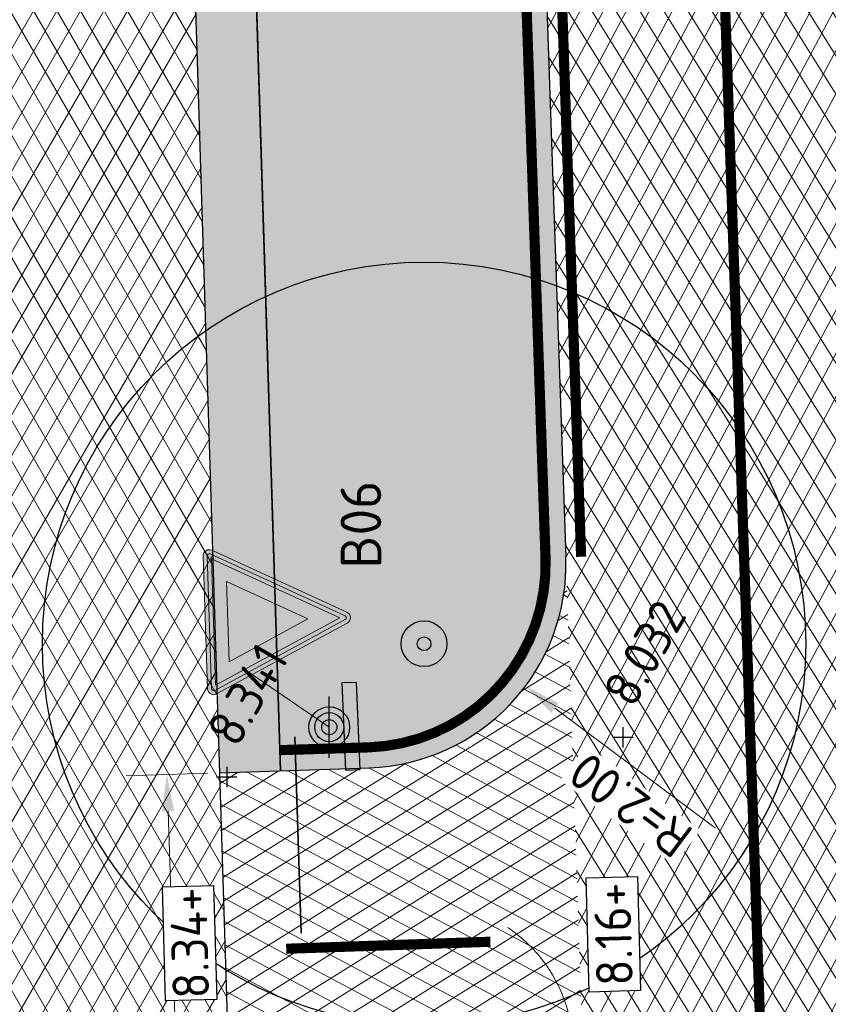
# Model space of a CAD drawing. Header units: metres. Extents: x 157685 to 160831, y 403691 to 406312.
# Tile 13 of 134: x 158661 to 158669, y 404204 to 404214. Entities that reach past the tile are written whole.
import ezdxf

# ---------------------------------------------------------------- set-up
doc = ezdxf.new("R2010")
doc.units = ezdxf.units.M
doc.header["$PDMODE"] = 35
doc.linetypes.add('DASHDOT2', pattern=[12.7, 6.35, -3.175, 0, -3.175])
doc.linetypes.add('VW-30-270_STREEP', pattern=[3, 0.3, -2.7])
doc.layers.get('Defpoints').update_dxf_attribs({"color": 171})
for name, color, linetype, lineweight in [('B-WE-GR-BOOM-S (ingemeten)', 90, 'Continuous', 25), ('B-WE-OG-HOOGTEPUNT-S', 7, 'Continuous', 25), ('B-WE-OG-HOOGTEPUNT-T18', 10, 'Continuous', 18), ('N-WE-GR-DOORWORTELBARE RUIMTE-G', 80, 'Continuous', 35), ('N-WE-GR-GRAS-A', 62, 'Continuous', 18), ('N-WE-GW-HOOGTE_AFWERKHOOGTE-T25', 7, 'Continuous', 25), ('N-WE-IE-AANPIJLING-G', 7, 'Continuous', 18), ('N-WE-IE-MEUBILAIR_WEGMEUBILAIR-S', 7, 'Continuous', 25), ('N-WE-VH-GESLOTENVERHARDING_ASFALT-A-200', 253, 'Continuous', 18), ('N-WE-VH-HALFVERHARDING_GRASBETONSTEEN-A-200', 132, 'Continuous', 18), ('N-WE-VH-HALFVERHARDING_GRASBETONSTEEN-G', 7, 'Continuous', 35), ('N-WE-VH-KANTVERHARDING-G', 7, 'Continuous', 30), ('N-WE-VH-KANTVERHARDING-M', 7, 'Continuous', 18), ('N-WE-VH-M', 7, 'Continuous', 18), ('N-WE-VH-VERHARDING_ASFALT-A', 252, 'Continuous', 18), ('N-WE-VW-MARKERING_DWARS_DRIEHOEK_3030-G', 7, 'VW-HAAIETAND30-L-N', 35), ('N-WE-VW-MARKERING_LANGS_STREEP_30270_010-G', 7, 'VW-30-270_STREEP', 13), ('N-WE-VW-MARKERING_LANGS_STREEP_DOORGETROKKEN_010-G', 7, 'Continuous', 13), ('N-WE-VW-VERKEERSTEKEN_BORD-S', 1, 'Continuous', 25), ('N-WE-VW-VERKEERSTEKEN_BORD_B_B0-S-500', 7, 'Continuous', 25), ('X-XX-AL-BLADVERWIJZING_AS-G', 7, 'DASHDOT2', 25)]:
    doc.layers.add(name, color=color, linetype=linetype, lineweight=lineweight)
doc.styles.add('NLCS-ISO', font='NLCS-ISO.TTF')
doc.styles.add('NLCS-ISO-M200-T18', font='NLCS-ISO.TTF', dxfattribs={"height": 0.36})
doc.linetypes.add('VW-HAAIETAND30-L-N', pattern='A,0,-0.3,[150,NLCS.SHX,S=0.6,R=0,X=-0.375,Y=0],-0.3', length=0.6)
doc.dimstyles.new('NLCS-M200-T18-PIJL_L2_H2', dxfattribs={"dimscale": 0.2, "dimtxt": 0.36, "dimasz": 1.8, "dimexe": 2, "dimexo": 2, "dimgap": 0.7, "dimtad": 1, "dimzin": 0, "dimdsep": 46, "dimtxsty": 'NLCS-ISO-M200-T18', "dimcen": 0, "dimdle": 2, "dimclrd": 256, "dimclre": 256, "dimclrt": 256, "dimazin": 0, "dimtfac": 1, "dimtofl": 0, "dimtmove": 0, "dimatfit": 3, "dimfxl": 2, "dimfxlon": 1, "dimtfill": 1, "dimtfillclr": 256, "dimtolj": 1, "dimtzin": 0, "dimlwd": -1, "dimlwe": -1, "dimarcsym": 0})
pattern_1 = [(0, (0, 0), (1, 1), [0.12, -0.8]), (45, (0.4, 0.2), (-0.1131370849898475, 1.866761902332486), [0.12, -0.8]), (29.99999999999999, (0.08, 0.12), (0.2274613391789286, 1.286025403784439), [0.12, -0.8]), (15, (0.32, 0.48), (0.3856270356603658, 0.7244941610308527), [0.12, -0.8]), (135, (0.16, 2), (-0.02828427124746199, -0.6505382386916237), [0.12, -0.8]), (150, (1.2, 0.4), (0.2156921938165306, -0.5864101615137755), [0.12, -0.8]), (165, (0.24, 0.04), (0.1434520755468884, -0.7010146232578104), [0.12, -0.8]), (85, (0.4, 0.4), (-0.872677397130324, 1.040016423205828), [0.12, -0.8]), (99.99999999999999, (0, 0), (-1.112117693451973, 0.7787131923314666), [0.12, -0.7999999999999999])]

# ---------------------------------------------------------------- blocks, each defined once
blk = doc.blocks.new('N-SVW-VERKEERSTEKEN_BORD_B06-SO')
at = {"true_color": 0xff0000}
h = blk.add_hatch(color=1, dxfattribs=at)
h.dxf.hatch_style = 1
h.paths.add_polyline_path([(-3.532917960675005, 3.130425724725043), (-0.2683281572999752, -3.398753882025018, 0.2840790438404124), (-1.034694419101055e-16, -3.564589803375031), (-7.897650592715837e-17, -3.36458980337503, -0.2840790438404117), (-0.08944271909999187, -3.309311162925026), (-3.354032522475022, 3.219868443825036, -0.55753651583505), (-3.26458980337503, 3.364589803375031), (7.451103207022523e-16, 3.36458980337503), (7.140921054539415e-16, 3.56458980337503), (-3.26458980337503, 3.564589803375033, 0.5575365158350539)])
h = blk.add_hatch(color=1, dxfattribs=at)
h.dxf.hatch_style = 1
h.paths.add_polyline_path([(7.451103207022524e-16, 3.364589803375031), (3.264589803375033, 3.36458980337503, -0.5575365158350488), (3.354032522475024, 3.219868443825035), (0.08944271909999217, -3.309311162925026, -0.2840790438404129), (-7.897650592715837e-17, -3.36458980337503), (-1.034694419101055e-16, -3.564589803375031, 0.2840790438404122), (0.2683281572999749, -3.398753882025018), (3.532917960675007, 3.130425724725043, 0.5575365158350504), (3.264589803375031, 3.56458980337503), (7.696032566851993e-16, 3.56458980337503)])
at = {"true_color": 0xffffff}
h = blk.add_hatch(color=7, dxfattribs=at)
h.dxf.hatch_style = 1
h.paths.add_polyline_path([(-0.08944271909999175, -3.309311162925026, 0.2840790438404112), (-1.89998808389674e-16, -3.36458980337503), (-3.724130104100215e-16, -3.04098300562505), (-3.10278640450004, 3.164589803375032), (3.875504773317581e-16, 3.164589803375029), (4.120434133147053e-16, 3.36458980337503), (-3.26458980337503, 3.364589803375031, 0.5575365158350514), (-3.354032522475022, 3.219868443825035)])
at = {"true_color": 0xff0000}
h = blk.add_hatch(color=1, dxfattribs=at)
h.dxf.hatch_style = 1
h.paths.add_polyline_path([(-3.93461030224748e-17, -3.040983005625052), (1.523414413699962e-16, -1.475735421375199), (-1.970162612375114, 2.46458980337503), (6.348921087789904e-16, 2.46458980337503), (7.206173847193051e-16, 3.164589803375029), (-3.102786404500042, 3.164589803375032)], flags=17)
at = {"true_color": 0xffffff}
h = blk.add_hatch(color=7, dxfattribs=at)
h.dxf.hatch_style = 1
h.paths.add_polyline_path([(-1.503684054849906e-16, -3.040983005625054), (-1.89998808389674e-16, -3.36458980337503, 0.2840790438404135), (0.08944271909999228, -3.309311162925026), (3.354032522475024, 3.219868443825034, 0.5575365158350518), (3.264589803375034, 3.36458980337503), (6.340880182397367e-16, 3.364589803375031), (6.095950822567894e-16, 3.164589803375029), (3.102786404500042, 3.164589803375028)])
at = {"true_color": 0xff0000}
h = blk.add_hatch(color=1, dxfattribs=at)
h.dxf.hatch_style = 1
h.paths.add_polyline_path([(1.616504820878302e-17, -3.040983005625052), (3.102786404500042, 3.164589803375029), (7.761285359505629e-16, 3.164589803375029), (7.459144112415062e-16, 2.46458980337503), (1.970162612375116, 2.464589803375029), (1.523414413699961e-16, -1.4757354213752)], flags=17)
at = {"true_color": 0xffffff}
h = blk.add_hatch(color=7, dxfattribs=at)
h.dxf.hatch_style = 1
h.paths.add_polyline_path([(2.220446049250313e-16, -1.475735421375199), (1.970162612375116, 2.46458980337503), (-1.970162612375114, 2.464589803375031)])
at = {"color": 1, "lineweight": 0, "true_color": 0xff0000}
blk.add_lwpolyline([(-3.532917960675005, 3.130425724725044), (-0.2683281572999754, -3.398753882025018, 0.6180339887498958), (0.2683281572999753, -3.398753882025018), (3.532917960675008, 3.130425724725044, 0.5575365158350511), (3.26458980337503, 3.56458980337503), (-3.26458980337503, 3.564589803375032, 0.5575365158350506)], format="xyb", close=True, dxfattribs=at)
at = {"color": 7, "lineweight": 0, "true_color": 0xffffff}
blk.add_lwpolyline([(-3.354032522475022, 3.219868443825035), (-0.08944271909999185, -3.309311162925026, 0.6180339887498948), (0.08944271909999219, -3.309311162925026), (3.354032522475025, 3.219868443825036, 0.5575365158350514), (3.264589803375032, 3.36458980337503), (-3.26458980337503, 3.364589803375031, 0.5575365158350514)], format="xyb", close=True, dxfattribs=at)
for points in [[(-3.102786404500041, 3.164589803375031), (1.96576289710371e-16, -3.040983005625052), (3.102786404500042, 3.164589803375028)], [(-1.970162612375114, 2.46458980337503), (3.882638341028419e-16, -1.475735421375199), (1.970162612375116, 2.464589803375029)]]:
    blk.add_lwpolyline(points, close=True, dxfattribs=at)
blk = doc.blocks.new('verkeersbord richting')
h = blk.add_hatch(color=256)
edge = h.paths.add_edge_path()
edge.add_arc((-2.096674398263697e-10, -9.234605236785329e-12), 0.7142857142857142, -540.0000000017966, -180.0000000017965)
h.paths.add_polyline_path([(-2.142857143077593, 1.42857142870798), (-2.142857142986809, 0.7142857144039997), (2.142857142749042, 0.7142857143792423), (2.142857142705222, 1.428571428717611)])
blk.add_lwpolyline([(-2.142857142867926, 1.428571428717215), (-2.142857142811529, 0.7142857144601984), (2.142857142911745, 0.7142857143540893), (2.142857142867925, 1.428571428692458)], close=True)
blk.add_circle((0, 0), 0.7142857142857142)
blk = doc.blocks.new('SIE-WEG_VERKEERSBORD_PAAL-SO')
blk.add_line((-0.2999998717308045, 0.0002770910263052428), (0.2999998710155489, -0.0002770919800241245))
for radius in [0.1999999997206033, 0.07454196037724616]:
    blk.add_circle((0, 0), radius)
at = {"style": 'NLCS-ISO'}
blk.add_attdef('VERKEERSBORD', (0.2003657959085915, 0.2017319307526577), '', height=0.3999999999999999, dxfattribs=at)
blk = doc.blocks.new('*D714')
at = {"layer": 'Defpoints', "color": 0, "transparency": 16777216}
for p in [(158664.6287065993, 404208.5591259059), (158666.2309564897, 404207.3621316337)]:
    blk.add_point(p, dxfattribs=at)
at = {"layer": 'N-WE-VH-M', "transparency": 16777216}
blk.add_line((158668.0991798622, 404205.9664363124), (158666.51936147, 404207.1466726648), dxfattribs=at)
blk.add_solid([(158666.4834516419, 404207.0986051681), (158666.5552712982, 404207.1947401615), (158666.2309564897, 404207.3621316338)], dxfattribs=at)
at = {"layer": 'N-WE-VH-M', "transparency": 16777216, "insert": (158667.2619540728, 404206.1924650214), "char_height": 0.36, "attachment_point": 5, "rotation": 143.23766139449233, "style": 'NLCS-ISO-M200-T18', "bg_fill": 3, "box_fill_scale": 1.1, "bg_fill_color": 256, "bg_fill_true_color": 13158600, "bg_fill_transparency": 0}
blk.add_mtext('\\A1;R=2.00', dxfattribs=at)
blk = doc.blocks.new('*D723')
at = {"layer": 'Defpoints', "color": 0, "transparency": 16777216}
for p in [(158662.706839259, 404206.4941429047), (158664.2621328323, 404206.5453166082), (158664.3772309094, 404203.047205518)]:
    blk.add_point(p, dxfattribs=at)
at = {"layer": 'N-WE-VH-M', "transparency": 16777216}
for p, q in [((158663.1066229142, 404206.5072969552), (158662.3070556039, 404206.4809888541)), ((158662.7186779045, 404206.134337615), (158662.8100986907, 404203.3558371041)), ((158663.2217209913, 404203.009185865), (158662.422153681, 404202.982877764)), ((158662.8219373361, 404202.9960318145), (158662.869028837, 404201.5648063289))]:
    blk.add_line(p, q, dxfattribs=at)
for points in [[(158662.6587103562, 404206.1323645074), (158662.7786454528, 404206.1363107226), (158662.706839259, 404206.4941429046)], [(158662.7501311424, 404203.3538639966), (158662.8700662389, 404203.3578102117), (158662.8219373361, 404202.9960318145)]]:
    blk.add_solid(points, dxfattribs=at)
at = {"layer": 'N-WE-VH-M', "transparency": 16777216, "insert": (158662.5315754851, 404202.0899931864), "char_height": 0.36, "attachment_point": 5, "rotation": 91.88451871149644, "style": 'NLCS-ISO-M200-T18', "bg_fill": 3, "box_fill_scale": 1.1, "bg_fill_color": 256, "bg_fill_true_color": 13158600, "bg_fill_transparency": 0}
blk.add_mtext('\\A1;3.50', dxfattribs=at)
blk = doc.blocks.new('SGR-BOOM_01')
at = {"ltscale": 0.1}
h = blk.add_hatch(color=256, dxfattribs=at)
edge = h.paths.add_edge_path()
edge.add_arc((7.366995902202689e-12, -5.115907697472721e-12), 0.15, 0, 360)
for centre, radius in [((0, 0), 2.5), ((7.366995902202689e-12, -5.115907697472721e-12), 0.04499999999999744)]:
    blk.add_circle(centre, radius)
blk.add_circle((7.366995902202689e-12, -5.115907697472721e-12), 0.15, dxfattribs=at)
blk = doc.blocks.new('SOG-HOOGTEPUNT-SO')
for p, q in [((0, 0.5), (0, -0.5)), ((-0.5, 0), (0.5, 0))]:
    blk.add_line(p, q)

msp = doc.modelspace()

# ---------------------------------------------------------------- hatches: boundary and pattern name
at = {"layer": 'N-WE-GR-GRAS-A'}
h = msp.add_hatch(dxfattribs=at)
h.set_pattern_fill('AGR-GRAS_01-SO', color=256, scale=0.04, pattern_type=2)
h.set_pattern_definition(pattern_1)
edge = h.paths.add_edge_path()
edge.add_line((158698.9554217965, 404286.0254235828), (158699.7076652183, 404286.8846365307))
edge.add_line((158699.7076652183, 404286.8846365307), (158698.2558703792, 404289.9138262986))
edge.add_line((158698.2558703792, 404289.9138262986), (158689.1633027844, 404285.6056905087))
edge.add_line((158689.1633027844, 404285.6056905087), (158670.179, 404276.603))
edge.add_line((158670.179, 404276.603), (158654.239, 404254.3899270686))
edge.add_line((158654.239, 404254.3899270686), (158654.239, 404252.879))
edge.add_line((158654.239, 404252.879), (158655.404, 404250.925))
edge.add_line((158655.404, 404250.925), (158655.3525774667, 404248.215967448))
edge.add_line((158655.3525774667, 404248.215967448), (158655.2134875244, 404243.6302301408))
edge.add_line((158655.2134875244, 404243.6302301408), (158655.1205, 404241.2185))
edge.add_line((158655.1205, 404241.2185), (158654.9146433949, 404234.799052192))
edge.add_line((158654.9146433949, 404234.799052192), (158654.9002907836, 404230.4923366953))
edge.add_line((158654.9002907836, 404230.4923366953), (158655.358, 404217.152))
edge.add_line((158655.358, 404217.152), (158655.098, 404215.549))
edge.add_line((158655.098, 404215.549), (158654.309, 404214.047))
edge.add_line((158654.309, 404214.047), (158653.0248260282, 404212.7441843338))
edge.add_line((158653.0248260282, 404212.7441843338), (158652.018, 404211.996))
edge.add_line((158652.018, 404211.996), (158648.868592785, 404210.6705056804))
edge.add_line((158648.868592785, 404210.6705056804), (158646.841, 404210.172))
edge.add_line((158646.841, 404210.172), (158646.6833748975, 404207.8245385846))
edge.add_line((158646.6833748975, 404207.8245385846), (158649.9648288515, 404207.8160129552))
edge.add_arc((158649.9458615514, 404215.2159886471), 7.399999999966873, 270.1468577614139, 361.7967170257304)
edge.add_line((158657.3422234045, 404215.4480044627), (158657.2858057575, 404217.2465255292))
edge.add_line((158657.2858057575, 404217.2465255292), (158657.1690604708, 404220.968213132))
edge.add_arc((158725.235579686, 404223.1033857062), 68.09999999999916, 125.47036822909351, 181.7967170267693, ccw=False)
edge.add_line((158685.7183863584, 404278.565097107), (158686.2480246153, 404279.5019794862))
edge.add_line((158686.2480246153, 404279.5019794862), (158684.5285826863, 404283.4077388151))
edge.add_line((158684.5285826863, 404283.4077388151), (158688.1427619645, 404285.1217131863))
edge.add_line((158688.1427619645, 404285.1217131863), (158689.8494060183, 404281.8030418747))
edge.add_line((158689.8494060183, 404281.8030418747), (158690.7988347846, 404281.8547312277))
edge.add_arc((158725.2355796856, 404223.1033857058), 68.10000000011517, 115.60692638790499, 120.37644115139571, ccw=False)
edge.add_line((158695.8031160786, 404284.5146231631), (158698.9554217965, 404286.0254235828))
h = msp.add_hatch(dxfattribs=at)
h.set_pattern_fill('AGR-GRAS_01-SO', color=256, scale=0.04, pattern_type=2)
h.set_pattern_definition(pattern_1)
edge = h.paths.add_edge_path()
edge.add_line((158705.329863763, 404278.3218098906), (158704.2700090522, 404280.5332112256))
edge.add_line((158704.2700090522, 404280.5332112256), (158703.4107961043, 404281.2854546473))
edge.add_line((158703.4107961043, 404281.2854546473), (158698.4827236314, 404278.9235853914))
edge.add_arc((158725.235579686, 404223.103385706), 61.89999999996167, 115.6069263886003, 181.7967170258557)
edge.add_line((158663.3660122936, 404221.1626047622), (158663.8267256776, 404206.5303224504))
edge.add_line((158663.8267256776, 404206.5303224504), (158664.6975399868, 404206.5603107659))
edge.add_arc((158664.628706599, 404208.5591259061), 1.999999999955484, 271.9723208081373, 360.0000000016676)
edge.add_line((158666.6287065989, 404208.5591259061), (158666.1345433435, 404222.9432895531))
edge.add_arc((158721.101959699, 404224.836207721), 54.99999999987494, 115.91665461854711, 181.972320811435, ccw=False)
edge.add_line((158697.0634808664, 404274.3049001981), (158705.329863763, 404278.3218098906))
at = {"layer": 'N-WE-VH-GESLOTENVERHARDING_ASFALT-A-200', "true_color": 0xcf7363}
h = msp.add_hatch(dxfattribs=at)
h.set_pattern_fill('AVH-ASFALT-SO', color=23, scale=0.2, angle=90, pattern_type=2)
h.set_pattern_definition([(61.97232081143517, (158667.0163132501, 404201.6964051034), (-0.176544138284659, 0.09397961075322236), []), (121.9723208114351, (158667.0163132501, 404201.6964051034), (-0.1696607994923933, -0.1059019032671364), [])])
edge = h.paths.add_edge_path()
edge.add_line((158670.5943528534, 404104.0465311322), (158673.4894519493, 404104.1462299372))
edge.add_line((158673.4894519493, 404104.1462299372), (158673.4571584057, 404105.1457106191))
edge.add_line((158673.4571584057, 404105.1457106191), (158673.3487779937, 404115.1479061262))
edge.add_line((158673.3487779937, 404115.1479061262), (158669.6324698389, 404223.0637479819))
edge.add_arc((158721.1019596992, 404224.8362077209), 51.50000000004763, 115.9166546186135, 181.9723208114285, ccw=False)
edge.add_line((158698.5932022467, 404271.1568924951), (158844.2540731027, 404341.9383420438))
edge.add_arc((158931.6667234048, 404162.0521875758), 200.0000000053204, 102.00331480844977, 115.9166546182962, ccw=False)
edge.add_line((158890.0730672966, 404357.6793016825), (158896.0895711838, 404358.9585128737))
edge.add_line((158896.0895711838, 404358.9585128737), (158896.1344402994, 404362.5462889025))
edge.add_line((158896.1344402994, 404362.5462889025), (158889.3451783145, 404361.1027761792))
edge.add_arc((158931.666723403, 404162.0521875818), 203.4999999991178, 102.003314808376, 115.9166546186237)
edge.add_line((158842.7243517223, 404345.0863497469), (158697.0634808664, 404274.3049001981))
edge.add_arc((158721.1019596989, 404224.836207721), 54.99999999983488, 115.9166546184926, 181.9723208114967)
edge.add_line((158666.1345433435, 404222.943289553), (158669.8508514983, 404115.0274476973))
edge.add_line((158669.8508514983, 404115.0274476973), (158670.5576603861, 404105.0458603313))
edge.add_line((158670.5576603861, 404105.0458603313), (158670.5943528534, 404104.0465311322))
h = msp.add_hatch(dxfattribs=at)
h.set_pattern_fill('AVH-ASFALT-SO', color=23, scale=0.2, pattern_type=2)
h.set_pattern_definition([(331.9723208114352, (158667.0163132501, 404201.6964051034), (0.09397961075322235, 0.1765441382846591), []), (31.97232081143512, (158667.0163132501, 404201.6964051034), (-0.1059019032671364, 0.1696607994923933), [])])
edge = h.paths.add_edge_path()
edge.add_arc((158664.628706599, 404208.5591259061), 1.999999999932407, -88.02767919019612, 1.9723208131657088, ccw=False)
edge.add_line((158664.6975399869, 404206.5603107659), (158663.2253078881, 404206.5114513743))
edge.add_line((158663.2253078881, 404206.5114513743), (158663.3350454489, 404203.0131609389))
edge.add_line((158663.3350454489, 404203.0131609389), (158664.8179984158, 404203.0623842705))
edge.add_arc((158664.8868318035, 404201.0635691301), 2.000000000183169, 1.972320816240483, 91.97232080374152, ccw=False)
edge.add_line((158666.8856469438, 404201.1324025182), (158666.6275217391, 404208.6279592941))
at = {"layer": 'N-WE-VH-HALFVERHARDING_GRASBETONSTEEN-A-200'}
h = msp.add_hatch(dxfattribs=at)
h.set_pattern_fill('AVH-GRASBETONSTEEN_02-SO', color=256, scale=0.2, pattern_type=2)
h.set_pattern_definition([(45, (0, 0), (-0.1979898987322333, 0.1979898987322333), [0.14, -0.14]), (135, (0, 0), (-0.1979898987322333, -0.1979898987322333), [0.14, -0.14]), (45, (-0.098994, 0.098994), (-0.1979898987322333, 0.1979898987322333), [0.14, -0.14]), (135, (0.098994, 0.098994), (-0.1979898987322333, -0.1979898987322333), [0.14, -0.14])])
edge = h.paths.add_edge_path()
edge.add_line((158663.2253078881, 404206.5114513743), (158663.8250128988, 404206.5302634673))
edge.add_line((158663.8250128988, 404206.5302634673), (158663.3660122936, 404221.1626047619))
edge.add_arc((158725.2355796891, 404223.1033857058), 61.90000000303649, 169.9839246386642, 181.79671702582, ccw=False)
edge.add_line((158664.2789979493, 404233.8693107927), (158663.7328113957, 404234.2236146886))
edge.add_arc((158725.2355796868, 404223.103385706), 62.50000000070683, 169.751157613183, 181.7967170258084)
edge.add_line((158662.7663072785, 404221.143792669), (158663.2253078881, 404206.5114513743))
at = {"layer": 'N-WE-VH-VERHARDING_ASFALT-A'}
h = msp.add_hatch(dxfattribs=at)
h.set_pattern_fill('AVH-ASFALT', color=256, scale=0.2, pattern_type=2)
h.set_pattern_definition([(59.99999999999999, (0, 0), (-0.1732050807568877, 0.1), []), (120, (0, 0), (-0.1732050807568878, -0.09999999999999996), [])])
edge = h.paths.add_edge_path()
edge.add_line((158662.9394702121, 404215.6235839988), (158657.9419284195, 404215.4668165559))
edge.add_arc((158649.9458615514, 404215.2159886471), 7.999999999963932, -89.8644477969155, 1.7967170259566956, ccw=False)
edge.add_line((158649.9647881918, 404207.2160110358), (158649.8853655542, 404207.2162173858))
edge.add_line((158649.8853655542, 404207.2162173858), (158644.6852182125, 404207.2297280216))
edge.add_line((158644.6852182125, 404207.2297280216), (158644.6999971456, 404202.4857612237))
edge.add_line((158644.6999971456, 404202.4857612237), (158649.8999842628, 404202.5016619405))
edge.add_line((158649.8999842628, 404202.5016619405), (158650.5707749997, 404202.5037419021))
edge.add_arc((158650.5955809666, 404194.5037803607), 7.999999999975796, 1.7967170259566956, 90.17765993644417, ccw=False)
edge.add_line((158658.5916478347, 404194.7546082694), (158663.5891896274, 404194.9113757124))
edge.add_line((158663.5891896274, 404194.9113757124), (158662.9394702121, 404215.6235839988))

# ---------------------------------------------------------------- linework, layer by layer
at = {"layer": 'N-WE-GR-DOORWORTELBARE RUIMTE-G', "const_width": 0.1}
msp.add_lwpolyline([(158705.0635347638, 404278.4147546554), (158696.976068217, 404274.484786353, 0.296477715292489), (158665.9346618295, 404222.9364062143), (158666.4276402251, 404208.6210759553, -0.4142135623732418), (158664.6906566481, 404206.7601922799), (158663.8186583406, 404206.7328386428)], format="xyb", dxfattribs=at)
at = {"layer": 'N-WE-IE-AANPIJLING-G', "flags": 128}
msp.add_lwpolyline([(158663.4732306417, 404207.5266678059), (158664.3028280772, 404206.9584453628)], dxfattribs=at)
at = {"layer": 'N-WE-VH-HALFVERHARDING_GRASBETONSTEEN-G'}
msp.add_lwpolyline([(158701.4118861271, 404280.327440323), (158698.4827236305, 404278.923585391, 0.2971144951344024), (158663.3660122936, 404221.1626047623), (158663.8250129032, 404206.5302634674)], format="xyb", dxfattribs=at)
msp.add_lwpolyline([(158663.486652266, 404217.3167596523), (158663.8250129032, 404206.5302634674)], dxfattribs=at)
at = {"layer": 'N-WE-VH-KANTVERHARDING-G'}
msp.add_lwpolyline([(158789.0126520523, 404318.9860529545), (158697.0634808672, 404274.3049001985, 0.2964777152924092), (158666.1345433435, 404222.943289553), (158666.6275217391, 404208.6279592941)], format="xyb", dxfattribs=at)
for points in [[(158662.8391365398, 404218.8220907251), (158663.6510876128, 404192.9381486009), (158665.0706471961, 404114.8628313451)], [(158663.8250129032, 404206.5302634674), (158663.8074808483, 404207.0891625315)], [(158663.2253655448, 404206.5096133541), (158664.6975399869, 404206.5603107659)]]:
    msp.add_lwpolyline(points, dxfattribs=at)
msp.add_arc((158664.6287065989, 404208.5591259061), 2, 271.9723208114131, 1.972320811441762, dxfattribs=at)
at = {"layer": 'N-WE-VH-KANTVERHARDING-M'}
msp.add_lwpolyline([(158665.4765283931, 404202.3916446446, 0.6882825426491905), (158666.0563994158, 404204.9886579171)], format="xyb", dxfattribs=at)
at = {"layer": 'N-WE-VW-MARKERING_DWARS_DRIEHOEK_3030-G', "flags": 128}
msp.add_lwpolyline([(158664.0268991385, 404204.9332099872), (158663.9658306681, 404206.8623847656)], dxfattribs=at)
at = {"layer": 'N-WE-VW-MARKERING_LANGS_STREEP_30270_010-G', "const_width": 0.1, "flags": 128}
msp.add_lwpolyline([(159792.9871328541, 404962.7455764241, -0.09940442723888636), (159785.5967136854, 404958.4193337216), (159783.6244482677, 404957.7405952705, 0.09611741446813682), (159776.4467524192, 404953.6013963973), (159774.3453758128, 404951.7778186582), (159747.1079871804, 404928.1411723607, 0.04303694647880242), (159722.9744164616, 404903.2545412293), (159705.8202405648, 404882.2148826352, 0.04733888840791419), (159621.619079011, 404756.2972414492), (159568.4059650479, 404657.6763154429, -0.04953312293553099), (159507.7779479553, 404567.8643318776), (159457.899327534, 404507.7702041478, -0.01820139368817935), (159404.6443108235, 404448.1626001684), (159370.7686374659, 404412.9162002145, -0.104938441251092), (159347.3198101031, 404397.0073928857), (159322.0529414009, 404386.7097332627, 0.021599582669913), (159317.9911116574, 404384.8459317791), (159267.2691173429, 404358.8643336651, 0.07166867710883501), (159259.8806427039, 404353.6287927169, -0.07321687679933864), (159252.3178094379, 404348.3046160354), (159248.2443944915, 404346.2496481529, -0.0422747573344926), (159225.0307065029, 404336.9042897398), (159183.8653616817, 404324.2501911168, -0.1553543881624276), (159148.5226017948, 404324.604184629), (159006.3798341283, 404371.4345211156, 0.1327104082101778), (158958.5888129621, 404374.0360341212), (158889.7091228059, 404359.3910389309, 0.06078308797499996), (158843.4892124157, 404343.5123458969), (158697.8283415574, 404272.730896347, 0.2964777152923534), (158667.8835065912, 404223.0035187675), (158671.599814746, 404115.0876769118), (158672.0481688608, 404104.0965963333)], format="xyb", dxfattribs=at)
at = {"layer": 'N-WE-VW-MARKERING_LANGS_STREEP_DOORGETROKKEN_010-G', "const_width": 0.1, "flags": 128}
msp.add_lwpolyline([(158789.07821154, 404318.8511383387), (158697.129040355, 404274.1699855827, 0.2964777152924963), (158666.2844544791, 404222.9484520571), (158666.7774328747, 404208.6331217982)], format="xyb", dxfattribs=at)
msp.add_lwpolyline([(158663.879881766, 404204.7811156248), (158665.8857700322, 404204.8501925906)], dxfattribs=at)

# ---------------------------------------------------------------- block references
at = {"layer": 'B-WE-OG-HOOGTEPUNT-S', "xscale": 0.2, "yscale": 0.2, "zscale": 0.2}
msp.add_blockref('SOG-HOOGTEPUNT-SO', (158663.2948098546, 404206.4694234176, 8.341032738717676), dxfattribs=at)
at = {"layer": 'N-WE-VW-VERKEERSTEKEN_BORD_B_B0-S-500', "xscale": 0.2, "yscale": 0.2, "zscale": 0.2, "rotation": 91.93554267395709}
msp.add_blockref('N-SVW-VERKEERSTEKEN_BORD_B06-SO', (158663.7978669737, 404208.0124369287), dxfattribs=at)

# ---------------------------------------------------------------- texts
at = {"layer": 'B-WE-OG-HOOGTEPUNT-T18', "style": 'NLCS-ISO'}
msp.add_text('8.341', height=0.3599999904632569, rotation=59.99999999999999, dxfattribs=at).set_placement((158663.3971279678, 404206.7412680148, 8.341032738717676))

# ---------------------------------------------------------------- next in the draw order: dimensions: what is measured, and where the dimension line sits
at = {"layer": 'N-WE-VH-M'}
dim = msp.add_radius_dim(center=(158664.6287065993, 404208.5591259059), mpoint=(158666.2309564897, 404207.3621316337), dimstyle='NLCS-M200-T18-PIJL_L2_H2', override={"dimpost": 'R=<>'}, dxfattribs=at)
dim.commit()
dim.dimension.update_dxf_attribs({"geometry": '*D714', "text_midpoint": (158667.2619540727, 404206.1924650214)})

# ---------------------------------------------------------------- next in the draw order: linework, layer by layer
at = {"layer": 'X-XX-AL-BLADVERWIJZING_AS-G', "ltscale": 0.4, "extrusion": (5.890497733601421e-07, 2.738022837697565e-05, 0.9999999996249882), "elevation": 19.07915983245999}
msp.add_lwpolyline([(158704.278906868, 404208.5941020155), (158645.4014586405, 404329.6906105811)], dxfattribs=at)

# ---------------------------------------------------------------- next in the draw order: block references
at = {"layer": 'B-WE-GR-BOOM-S (ingemeten)', "xscale": 1.5, "yscale": 1.5, "zscale": 1.5}
msp.add_blockref('SGR-BOOM_01', (158665.2342476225, 404207.7785220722, 8.171802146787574), dxfattribs=at)
at = {"layer": 'B-WE-OG-HOOGTEPUNT-S', "xscale": 0.2, "yscale": 0.2, "zscale": 0.2}
msp.add_blockref('SOG-HOOGTEPUNT-SO', (158667.1877093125, 404206.8597622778, 8.031865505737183), dxfattribs=at)
at = {"layer": 'N-WE-IE-MEUBILAIR_WEGMEUBILAIR-S'}
ref = msp.add_blockref('SIE-WEG_VERKEERSBORD_PAAL-SO', (158664.3028280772, 404206.9584453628), dxfattribs=dict(at, rotation=90))
ref.add_attrib('VERKEERSBORD', 'B06', (158664.8136399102, 404208.5176420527), dxfattribs={"layer": '0', "height": 0.4, "rotation": 90, "style": 'NLCS-ISO'})
at = {"layer": 'N-WE-VW-VERKEERSTEKEN_BORD-S', "xscale": 0.2, "yscale": 0.2, "zscale": 0.2, "rotation": 272.4598680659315}
msp.add_blockref('verkeersbord richting', (158664.3028280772, 404206.9584453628), dxfattribs=at)

# ---------------------------------------------------------------- next in the draw order: texts
at = {"layer": 'B-WE-OG-HOOGTEPUNT-T18', "style": 'NLCS-ISO'}
msp.add_text('8.032', height=0.3599999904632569, rotation=59.99999999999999, dxfattribs=at).set_placement((158667.2900274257, 404207.131606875, 8.031865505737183))

# ---------------------------------------------------------------- next in the draw order: texts
at = {"layer": 'N-WE-GW-HOOGTE_AFWERKHOOGTE-T25', "insert": (158667.0934886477, 404204.9236984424), "char_height": 0.36, "width": 0.9778270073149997, "attachment_point": 5, "rotation": 91.59658252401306, "style": 'NLCS-ISO-M200-T18', "bg_fill": 19, "box_fill_scale": 1.2, "bg_fill_color": 256, "bg_fill_transparency": 0}
msp.add_mtext('8.16+', dxfattribs=at)

# ---------------------------------------------------------------- next in the draw order: dimensions: what is measured, and where the dimension line sits
at = {"layer": 'N-WE-VH-M'}
dim = msp.add_linear_dim(base=(158662.706839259, 404206.4941429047), p1=(158664.3772309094, 404203.0472055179), p2=(158664.2621328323, 404206.5453166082), angle=91.8845187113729, dimstyle='NLCS-M200-T18-PIJL_L2_H2', dxfattribs=at)
dim.commit()
dim.dimension.update_dxf_attribs({"geometry": '*D723', "text_midpoint": (158662.8514024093, 404202.1005164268), "dimtype": 161})

# ---------------------------------------------------------------- next in the draw order: texts
at = {"layer": 'N-WE-GW-HOOGTE_AFWERKHOOGTE-T25', "insert": (158662.9304305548, 404204.8366290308), "char_height": 0.36, "width": 0.9778270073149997, "attachment_point": 5, "rotation": 91.59658252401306, "style": 'NLCS-ISO-M200-T18', "bg_fill": 19, "box_fill_scale": 1.2, "bg_fill_color": 256, "bg_fill_transparency": 0}
msp.add_mtext('8.34+', dxfattribs=at)

doc.saveas('drawing.dxf')
